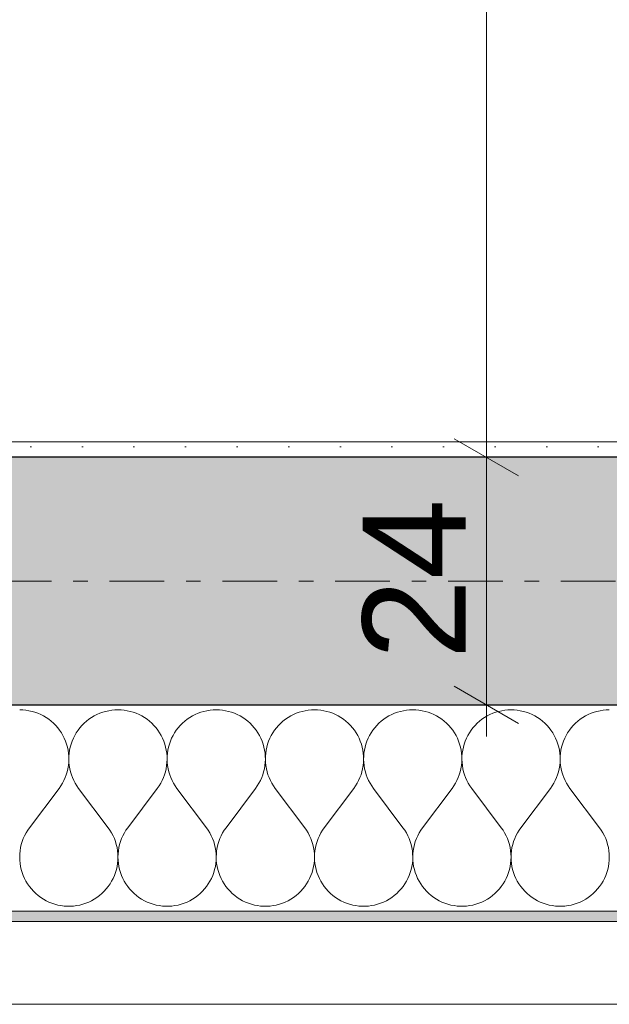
# Model space of a CAD drawing. Extents: x 100 to 2982, y 37 to 2050.
# Tile 78 of 130: x 2055 to 2112, y 566 to 662. Entities that reach past the tile are written whole.
import ezdxf
from ezdxf.xclip import XClip

# ---------------------------------------------------------------- set-up
doc = ezdxf.new("R2010")
doc.units = 0
doc.header["$MEASUREMENT"] = 0
doc.header["$XCLIPFRAME"] = 0
doc.linetypes.add('Przerywana podwójnie', pattern=[54.680554, 26.458333, -10.583333, 7.055556, -10.583333])
for name, color, linetype in [('299-A Wymiary Opisy', 7, 'Continuous'), ('410-K Osie', 7, 'Continuous'), ('420-K Ściany', 7, 'Continuous'), ('820-G Rysunki Obrazki', 7, 'Continuous'), ('Nowe_330-W Wyposażenie', 7, 'Continuous')]:
    doc.layers.add(name, color=color, linetype=linetype)
doc.styles.add('STYL_AUTOMATYCZNY_7', font='arial.ttf')
doc.linetypes.add('Fala', pattern='A,0,[1,103_K_01 RZUT PARTERU1.Shx,S=0.223986,R=0,X=0,Y=0],-28.222222,0', length=28.222222)
pattern_1 = [(0, (-18316.349, -206.5255), (0, 8.660254), [0, -5]), (0, (-18313.849, -202.195), (0, 8.660254), [0, -5])]

# ---------------------------------------------------------------- blocks, each defined once
blk = doc.blocks.new('*X8')
at = {"layer": '420-K Ściany', "color": 174, "linetype": 'Continuous', "lineweight": 5, "ltscale": 0.2}
for p, q in [((2055.381, 595.023), (2055.08, 595.033)), ((2055.681, 594.995), (2055.381, 595.023)), ((2055.978, 594.947), (2055.681, 594.995)), ((2056.272, 594.881), (2055.978, 594.947)), ((2056.561, 594.796), (2056.272, 594.881)), ((2056.844, 594.694), (2056.561, 594.796)), ((2057.12, 594.573), (2056.844, 594.694)), ((2062.839, 594.694), (2062.563, 594.573)), ((2063.122, 594.796), (2062.839, 594.694)), ((2063.411, 594.881), (2063.122, 594.796)), ((2063.705, 594.947), (2063.411, 594.881)), ((2064.003, 594.995), (2063.705, 594.947)), ((2064.302, 595.023), (2064.003, 594.995)), ((2064.604, 595.033), (2064.302, 595.023)), ((2064.905, 595.023), (2064.604, 595.033)), ((2065.204, 594.995), (2064.905, 595.023)), ((2065.502, 594.947), (2065.204, 594.995)), ((2065.796, 594.881), (2065.502, 594.947)), ((2066.085, 594.796), (2065.796, 594.881)), ((2066.368, 594.694), (2066.085, 594.796)), ((2066.644, 594.573), (2066.368, 594.694)), ((2072.363, 594.694), (2072.087, 594.573)), ((2072.646, 594.796), (2072.363, 594.694)), ((2072.935, 594.881), (2072.646, 594.796)), ((2073.229, 594.947), (2072.935, 594.881)), ((2073.526, 594.995), (2073.229, 594.947)), ((2073.826, 595.023), (2073.526, 594.995)), ((2074.127, 595.033), (2073.826, 595.023)), ((2074.428, 595.023), (2074.127, 595.033)), ((2074.728, 594.995), (2074.428, 595.023)), ((2075.026, 594.947), (2074.728, 594.995)), ((2075.32, 594.881), (2075.026, 594.947)), ((2075.609, 594.796), (2075.32, 594.881)), ((2075.892, 594.694), (2075.609, 594.796)), ((2076.168, 594.573), (2075.892, 594.694)), ((2081.887, 594.694), (2081.611, 594.573)), ((2082.17, 594.796), (2081.887, 594.694)), ((2082.459, 594.881), (2082.17, 594.796)), ((2082.753, 594.947), (2082.459, 594.881)), ((2083.05, 594.995), (2082.753, 594.947)), ((2083.35, 595.023), (2083.05, 594.995)), ((2083.651, 595.033), (2083.35, 595.023)), ((2083.952, 595.023), (2083.651, 595.033)), ((2084.252, 594.995), (2083.952, 595.023)), ((2084.55, 594.947), (2084.252, 594.995)), ((2084.843, 594.881), (2084.55, 594.947)), ((2085.132, 594.796), (2084.843, 594.881)), ((2085.416, 594.694), (2085.132, 594.796)), ((2085.692, 594.573), (2085.416, 594.694)), ((2091.41, 594.694), (2091.134, 594.573)), ((2091.694, 594.796), (2091.41, 594.694)), ((2091.983, 594.881), (2091.694, 594.796)), ((2092.277, 594.947), (2091.983, 594.881)), ((2092.574, 594.995), (2092.277, 594.947)), ((2092.874, 595.023), (2092.574, 594.995)), ((2093.175, 595.033), (2092.874, 595.023)), ((2093.476, 595.023), (2093.175, 595.033)), ((2093.776, 594.995), (2093.476, 595.023)), ((2094.073, 594.947), (2093.776, 594.995)), ((2094.367, 594.881), (2094.073, 594.947)), ((2094.656, 594.796), (2094.367, 594.881)), ((2094.939, 594.694), (2094.656, 594.796)), ((2095.216, 594.573), (2094.939, 594.694)), ((2100.934, 594.694), (2100.658, 594.573)), ((2101.217, 594.796), (2100.934, 594.694)), ((2101.507, 594.881), (2101.217, 594.796)), ((2101.8, 594.947), (2101.507, 594.881)), ((2102.098, 594.995), (2101.8, 594.947)), ((2102.398, 595.023), (2102.098, 594.995)), ((2102.699, 595.033), (2102.398, 595.023)), ((2103, 595.023), (2102.699, 595.033)), ((2103.3, 594.995), (2103, 595.023)), ((2103.597, 594.947), (2103.3, 594.995)), ((2103.891, 594.881), (2103.597, 594.947)), ((2104.18, 594.796), (2103.891, 594.881)), ((2104.463, 594.694), (2104.18, 594.796)), ((2104.739, 594.573), (2104.463, 594.694)), ((2110.458, 594.694), (2110.182, 594.573)), ((2110.741, 594.796), (2110.458, 594.694)), ((2111.03, 594.881), (2110.741, 594.796)), ((2111.324, 594.947), (2111.03, 594.881)), ((2111.622, 594.995), (2111.324, 594.947)), ((2111.922, 595.023), (2111.622, 594.995)), ((2112.223, 595.033), (2111.922, 595.023)), ((2057.388, 594.436), (2057.12, 594.573)), ((2057.647, 594.281), (2057.388, 594.436)), ((2057.895, 594.111), (2057.647, 594.281)), ((2058.133, 593.925), (2057.895, 594.111)), ((2058.357, 593.725), (2058.133, 593.925)), ((2061.551, 593.925), (2061.326, 593.725)), ((2061.788, 594.111), (2061.551, 593.925)), ((2062.036, 594.281), (2061.788, 594.111)), ((2062.295, 594.436), (2062.036, 594.281)), ((2062.563, 594.573), (2062.295, 594.436)), ((2066.912, 594.436), (2066.644, 594.573)), ((2067.171, 594.281), (2066.912, 594.436)), ((2067.419, 594.111), (2067.171, 594.281)), ((2067.656, 593.925), (2067.419, 594.111)), ((2067.881, 593.725), (2067.656, 593.925)), ((2071.075, 593.925), (2070.85, 593.725)), ((2071.312, 594.111), (2071.075, 593.925)), ((2071.56, 594.281), (2071.312, 594.111)), ((2071.819, 594.436), (2071.56, 594.281)), ((2072.087, 594.573), (2071.819, 594.436)), ((2076.436, 594.436), (2076.168, 594.573)), ((2076.695, 594.281), (2076.436, 594.436)), ((2076.943, 594.111), (2076.695, 594.281)), ((2077.18, 593.925), (2076.943, 594.111)), ((2077.405, 593.725), (2077.18, 593.925)), ((2080.598, 593.925), (2080.373, 593.725)), ((2080.835, 594.111), (2080.598, 593.925)), ((2081.084, 594.281), (2080.835, 594.111)), ((2081.343, 594.436), (2081.084, 594.281)), ((2081.611, 594.573), (2081.343, 594.436)), ((2085.96, 594.436), (2085.692, 594.573)), ((2086.218, 594.281), (2085.96, 594.436)), ((2086.467, 594.111), (2086.218, 594.281)), ((2086.704, 593.925), (2086.467, 594.111)), ((2086.929, 593.725), (2086.704, 593.925)), ((2090.122, 593.925), (2089.897, 593.725)), ((2090.359, 594.111), (2090.122, 593.925)), ((2090.608, 594.281), (2090.359, 594.111)), ((2090.866, 594.436), (2090.608, 594.281)), ((2091.134, 594.573), (2090.866, 594.436)), ((2095.483, 594.436), (2095.216, 594.573)), ((2095.742, 594.281), (2095.483, 594.436)), ((2095.991, 594.111), (2095.742, 594.281)), ((2096.228, 593.925), (2095.991, 594.111)), ((2096.453, 593.725), (2096.228, 593.925)), ((2099.646, 593.925), (2099.421, 593.725)), ((2099.883, 594.111), (2099.646, 593.925)), ((2100.132, 594.281), (2099.883, 594.111)), ((2100.39, 594.436), (2100.132, 594.281)), ((2100.658, 594.573), (2100.39, 594.436)), ((2105.007, 594.436), (2104.739, 594.573)), ((2105.266, 594.281), (2105.007, 594.436)), ((2105.514, 594.111), (2105.266, 594.281)), ((2105.752, 593.925), (2105.514, 594.111)), ((2105.977, 593.725), (2105.752, 593.925)), ((2109.17, 593.925), (2108.945, 593.725)), ((2109.407, 594.111), (2109.17, 593.925)), ((2109.655, 594.281), (2109.407, 594.111)), ((2109.914, 594.436), (2109.655, 594.281)), ((2110.182, 594.573), (2109.914, 594.436)), ((2058.569, 593.511), (2058.357, 593.725)), ((2058.767, 593.284), (2058.569, 593.511)), ((2058.95, 593.045), (2058.767, 593.284)), ((2059.118, 592.794), (2058.95, 593.045)), ((2059.269, 592.534), (2059.118, 592.794)), ((2060.565, 592.794), (2060.414, 592.534)), ((2060.733, 593.045), (2060.565, 592.794)), ((2060.916, 593.284), (2060.733, 593.045)), ((2061.114, 593.511), (2060.916, 593.284)), ((2061.326, 593.725), (2061.114, 593.511)), ((2068.093, 593.511), (2067.881, 593.725)), ((2068.291, 593.284), (2068.093, 593.511)), ((2068.474, 593.045), (2068.291, 593.284)), ((2068.642, 592.794), (2068.474, 593.045)), ((2068.793, 592.534), (2068.642, 592.794)), ((2070.089, 592.794), (2069.938, 592.534)), ((2070.257, 593.045), (2070.089, 592.794)), ((2070.44, 593.284), (2070.257, 593.045)), ((2070.638, 593.511), (2070.44, 593.284)), ((2070.85, 593.725), (2070.638, 593.511)), ((2077.617, 593.511), (2077.405, 593.725)), ((2077.815, 593.284), (2077.617, 593.511)), ((2077.998, 593.045), (2077.815, 593.284)), ((2078.166, 592.794), (2077.998, 593.045)), ((2078.317, 592.534), (2078.166, 592.794)), ((2079.613, 592.794), (2079.461, 592.534)), ((2079.781, 593.045), (2079.613, 592.794)), ((2079.964, 593.284), (2079.781, 593.045)), ((2080.162, 593.511), (2079.964, 593.284)), ((2080.373, 593.725), (2080.162, 593.511)), ((2087.141, 593.511), (2086.929, 593.725)), ((2087.339, 593.284), (2087.141, 593.511)), ((2087.522, 593.045), (2087.339, 593.284)), ((2087.689, 592.794), (2087.522, 593.045)), ((2087.841, 592.534), (2087.689, 592.794)), ((2089.137, 592.794), (2088.985, 592.534)), ((2089.304, 593.045), (2089.137, 592.794)), ((2089.487, 593.284), (2089.304, 593.045)), ((2089.685, 593.511), (2089.487, 593.284)), ((2089.897, 593.725), (2089.685, 593.511)), ((2096.665, 593.511), (2096.453, 593.725)), ((2096.862, 593.284), (2096.665, 593.511)), ((2097.046, 593.045), (2096.862, 593.284)), ((2097.213, 592.794), (2097.046, 593.045)), ((2097.365, 592.534), (2097.213, 592.794)), ((2098.661, 592.794), (2098.509, 592.534)), ((2098.828, 593.045), (2098.661, 592.794)), ((2099.011, 593.284), (2098.828, 593.045)), ((2099.209, 593.511), (2099.011, 593.284)), ((2099.421, 593.725), (2099.209, 593.511)), ((2106.188, 593.511), (2105.977, 593.725)), ((2106.386, 593.284), (2106.188, 593.511)), ((2106.569, 593.045), (2106.386, 593.284)), ((2106.737, 592.794), (2106.569, 593.045)), ((2106.888, 592.534), (2106.737, 592.794)), ((2108.184, 592.794), (2108.033, 592.534)), ((2108.352, 593.045), (2108.184, 592.794)), ((2108.535, 593.284), (2108.352, 593.045)), ((2108.733, 593.511), (2108.535, 593.284)), ((2108.945, 593.725), (2108.733, 593.511)), ((2059.404, 592.265), (2059.269, 592.534)), ((2059.522, 591.987), (2059.404, 592.265)), ((2059.621, 591.703), (2059.522, 591.987)), ((2060.162, 591.987), (2060.062, 591.703)), ((2060.279, 592.265), (2060.162, 591.987)), ((2060.414, 592.534), (2060.279, 592.265)), ((2068.928, 592.265), (2068.793, 592.534)), ((2069.045, 591.987), (2068.928, 592.265)), ((2069.145, 591.703), (2069.045, 591.987)), ((2069.686, 591.987), (2069.586, 591.703)), ((2069.803, 592.265), (2069.686, 591.987)), ((2069.938, 592.534), (2069.803, 592.265)), ((2078.452, 592.265), (2078.317, 592.534)), ((2078.569, 591.987), (2078.452, 592.265)), ((2078.669, 591.703), (2078.569, 591.987)), ((2079.209, 591.987), (2079.11, 591.703)), ((2079.327, 592.265), (2079.209, 591.987)), ((2079.461, 592.534), (2079.327, 592.265)), ((2087.976, 592.265), (2087.841, 592.534)), ((2088.093, 591.987), (2087.976, 592.265)), ((2088.193, 591.703), (2088.093, 591.987)), ((2088.733, 591.987), (2088.634, 591.703)), ((2088.851, 592.265), (2088.733, 591.987)), ((2088.985, 592.534), (2088.851, 592.265)), ((2097.499, 592.265), (2097.365, 592.534)), ((2097.617, 591.987), (2097.499, 592.265)), ((2097.716, 591.703), (2097.617, 591.987)), ((2098.257, 591.987), (2098.157, 591.703)), ((2098.374, 592.265), (2098.257, 591.987)), ((2098.509, 592.534), (2098.374, 592.265)), ((2107.023, 592.265), (2106.888, 592.534)), ((2107.141, 591.987), (2107.023, 592.265)), ((2107.24, 591.703), (2107.141, 591.987)), ((2107.781, 591.987), (2107.681, 591.703)), ((2107.898, 592.265), (2107.781, 591.987)), ((2108.033, 592.534), (2107.898, 592.265)), ((2059.703, 591.413), (2059.621, 591.703)), ((2059.766, 591.118), (2059.703, 591.413)), ((2059.81, 590.82), (2059.766, 591.118)), ((2059.918, 591.118), (2059.873, 590.82)), ((2059.981, 591.413), (2059.918, 591.118)), ((2060.062, 591.703), (2059.981, 591.413)), ((2069.226, 591.413), (2069.145, 591.703)), ((2069.289, 591.118), (2069.226, 591.413)), ((2069.334, 590.82), (2069.289, 591.118)), ((2069.441, 591.118), (2069.397, 590.82)), ((2069.504, 591.413), (2069.441, 591.118)), ((2069.586, 591.703), (2069.504, 591.413)), ((2078.75, 591.413), (2078.669, 591.703)), ((2078.813, 591.118), (2078.75, 591.413)), ((2078.857, 590.82), (2078.813, 591.118)), ((2078.965, 591.118), (2078.921, 590.82)), ((2079.028, 591.413), (2078.965, 591.118)), ((2079.11, 591.703), (2079.028, 591.413)), ((2088.274, 591.413), (2088.193, 591.703)), ((2088.337, 591.118), (2088.274, 591.413)), ((2088.381, 590.82), (2088.337, 591.118)), ((2088.489, 591.118), (2088.445, 590.82)), ((2088.552, 591.413), (2088.489, 591.118)), ((2088.634, 591.703), (2088.552, 591.413)), ((2097.798, 591.413), (2097.716, 591.703)), ((2097.861, 591.118), (2097.798, 591.413)), ((2097.905, 590.82), (2097.861, 591.118)), ((2098.013, 591.118), (2097.969, 590.82)), ((2098.076, 591.413), (2098.013, 591.118)), ((2098.157, 591.703), (2098.076, 591.413)), ((2107.322, 591.413), (2107.24, 591.703)), ((2107.385, 591.118), (2107.322, 591.413)), ((2107.429, 590.82), (2107.385, 591.118)), ((2107.537, 591.118), (2107.492, 590.82)), ((2107.6, 591.413), (2107.537, 591.118)), ((2107.681, 591.703), (2107.6, 591.413)), ((2059.797, 589.619), (2059.829, 589.918)), ((2059.835, 590.52), (2059.81, 590.82)), ((2059.829, 589.918), (2059.841, 590.219)), ((2059.841, 590.219), (2059.835, 590.52)), ((2059.848, 590.52), (2059.842, 590.219)), ((2059.842, 590.219), (2059.855, 589.918)), ((2059.873, 590.82), (2059.848, 590.52)), ((2059.855, 589.918), (2059.886, 589.619)), ((2069.321, 589.619), (2069.352, 589.918)), ((2069.359, 590.52), (2069.334, 590.82)), ((2069.352, 589.918), (2069.365, 590.219)), ((2069.365, 590.219), (2069.359, 590.52)), ((2069.372, 590.52), (2069.366, 590.219)), ((2069.366, 590.219), (2069.378, 589.918)), ((2069.397, 590.82), (2069.372, 590.52)), ((2069.378, 589.918), (2069.41, 589.619)), ((2078.844, 589.619), (2078.876, 589.918)), ((2078.883, 590.52), (2078.857, 590.82)), ((2078.876, 589.918), (2078.889, 590.219)), ((2078.889, 590.219), (2078.883, 590.52)), ((2078.896, 590.52), (2078.89, 590.219)), ((2078.89, 590.219), (2078.902, 589.918)), ((2078.921, 590.82), (2078.896, 590.52)), ((2078.902, 589.918), (2078.934, 589.619)), ((2088.368, 589.619), (2088.4, 589.918)), ((2088.407, 590.52), (2088.381, 590.82)), ((2088.4, 589.918), (2088.413, 590.219)), ((2088.413, 590.219), (2088.407, 590.52)), ((2088.42, 590.52), (2088.413, 590.219)), ((2088.413, 590.219), (2088.426, 589.918)), ((2088.445, 590.82), (2088.42, 590.52)), ((2088.426, 589.918), (2088.458, 589.619)), ((2097.892, 589.619), (2097.924, 589.918)), ((2097.93, 590.52), (2097.905, 590.82)), ((2097.924, 589.918), (2097.937, 590.219)), ((2097.937, 590.219), (2097.93, 590.52)), ((2097.943, 590.52), (2097.937, 590.219)), ((2097.937, 590.219), (2097.95, 589.918)), ((2097.969, 590.82), (2097.943, 590.52)), ((2097.95, 589.918), (2097.982, 589.619)), ((2107.416, 589.619), (2107.448, 589.918)), ((2107.454, 590.52), (2107.429, 590.82)), ((2107.448, 589.918), (2107.46, 590.219)), ((2107.46, 590.219), (2107.454, 590.52)), ((2107.467, 590.52), (2107.461, 590.219)), ((2107.461, 590.219), (2107.474, 589.918)), ((2107.492, 590.82), (2107.467, 590.52)), ((2107.474, 589.918), (2107.506, 589.619)), ((2059.589, 588.74), (2059.677, 589.029)), ((2059.677, 589.029), (2059.746, 589.322)), ((2059.746, 589.322), (2059.797, 589.619)), ((2059.886, 589.619), (2059.937, 589.322)), ((2059.937, 589.322), (2060.006, 589.029)), ((2060.006, 589.029), (2060.094, 588.74)), ((2069.113, 588.74), (2069.201, 589.029)), ((2069.201, 589.029), (2069.27, 589.322)), ((2069.27, 589.322), (2069.321, 589.619)), ((2069.41, 589.619), (2069.461, 589.322)), ((2069.461, 589.322), (2069.53, 589.029)), ((2069.53, 589.029), (2069.618, 588.74)), ((2078.637, 588.74), (2078.724, 589.029)), ((2078.724, 589.029), (2078.794, 589.322)), ((2078.794, 589.322), (2078.844, 589.619)), ((2078.934, 589.619), (2078.985, 589.322)), ((2078.985, 589.322), (2079.054, 589.029)), ((2079.054, 589.029), (2079.142, 588.74)), ((2088.16, 588.74), (2088.248, 589.029)), ((2088.248, 589.029), (2088.318, 589.322)), ((2088.318, 589.322), (2088.368, 589.619)), ((2088.458, 589.619), (2088.509, 589.322)), ((2088.509, 589.322), (2088.578, 589.029)), ((2088.578, 589.029), (2088.666, 588.74)), ((2097.684, 588.74), (2097.772, 589.029)), ((2097.772, 589.029), (2097.841, 589.322)), ((2097.841, 589.322), (2097.892, 589.619)), ((2097.982, 589.619), (2098.032, 589.322)), ((2098.032, 589.322), (2098.102, 589.029)), ((2098.102, 589.029), (2098.189, 588.74)), ((2107.208, 588.74), (2107.296, 589.029)), ((2107.296, 589.029), (2107.365, 589.322)), ((2107.365, 589.322), (2107.416, 589.619)), ((2107.506, 589.619), (2107.556, 589.322)), ((2107.556, 589.322), (2107.626, 589.029)), ((2107.626, 589.029), (2107.713, 588.74)), ((2059.219, 587.917), (2059.36, 588.184)), ((2059.36, 588.184), (2059.483, 588.458)), ((2059.483, 588.458), (2059.589, 588.74)), ((2060.094, 588.74), (2060.2, 588.458)), ((2060.2, 588.458), (2060.323, 588.184)), ((2060.323, 588.184), (2060.464, 587.917)), ((2068.743, 587.917), (2068.884, 588.184)), ((2068.884, 588.184), (2069.007, 588.458)), ((2069.007, 588.458), (2069.113, 588.74)), ((2069.618, 588.74), (2069.724, 588.458)), ((2069.724, 588.458), (2069.847, 588.184)), ((2069.847, 588.184), (2069.988, 587.917)), ((2078.267, 587.917), (2078.407, 588.184)), ((2078.407, 588.184), (2078.531, 588.458)), ((2078.531, 588.458), (2078.637, 588.74)), ((2079.142, 588.74), (2079.248, 588.458)), ((2079.248, 588.458), (2079.371, 588.184)), ((2079.371, 588.184), (2079.512, 587.917)), ((2087.791, 587.917), (2087.931, 588.184)), ((2087.931, 588.184), (2088.055, 588.458)), ((2088.055, 588.458), (2088.16, 588.74)), ((2088.666, 588.74), (2088.771, 588.458)), ((2088.771, 588.458), (2088.895, 588.184)), ((2088.895, 588.184), (2089.035, 587.917)), ((2097.315, 587.917), (2097.455, 588.184)), ((2097.455, 588.184), (2097.578, 588.458)), ((2097.578, 588.458), (2097.684, 588.74)), ((2098.189, 588.74), (2098.295, 588.458)), ((2098.295, 588.458), (2098.419, 588.184)), ((2098.419, 588.184), (2098.559, 587.917)), ((2106.838, 587.917), (2106.979, 588.184)), ((2106.979, 588.184), (2107.102, 588.458)), ((2107.102, 588.458), (2107.208, 588.74)), ((2107.713, 588.74), (2107.819, 588.458)), ((2107.819, 588.458), (2107.942, 588.184)), ((2107.942, 588.184), (2108.083, 587.917)), ((2056.032, 583.604), (2058.889, 587.414)), ((2058.889, 587.414), (2059.062, 587.66)), ((2059.062, 587.66), (2059.219, 587.917)), ((2060.464, 587.917), (2060.621, 587.66)), ((2060.621, 587.66), (2060.794, 587.414)), ((2063.651, 583.604), (2060.794, 587.414)), ((2065.556, 583.604), (2068.413, 587.414)), ((2068.413, 587.414), (2068.586, 587.66)), ((2068.586, 587.66), (2068.743, 587.917)), ((2069.988, 587.917), (2070.145, 587.66)), ((2070.145, 587.66), (2070.318, 587.414)), ((2073.175, 583.604), (2070.318, 587.414)), ((2075.08, 583.604), (2077.937, 587.414)), ((2077.937, 587.414), (2078.11, 587.66)), ((2078.11, 587.66), (2078.267, 587.917)), ((2079.512, 587.917), (2079.669, 587.66)), ((2079.669, 587.66), (2079.842, 587.414)), ((2082.699, 583.604), (2079.842, 587.414)), ((2084.604, 583.604), (2087.461, 587.414)), ((2087.461, 587.414), (2087.634, 587.66)), ((2087.634, 587.66), (2087.791, 587.917)), ((2089.035, 587.917), (2089.192, 587.66)), ((2089.192, 587.66), (2089.365, 587.414)), ((2092.223, 583.604), (2089.365, 587.414)), ((2094.127, 583.604), (2096.984, 587.414)), ((2096.984, 587.414), (2097.157, 587.66)), ((2097.157, 587.66), (2097.315, 587.917)), ((2098.559, 587.917), (2098.716, 587.66)), ((2098.716, 587.66), (2098.889, 587.414)), ((2101.746, 583.604), (2098.889, 587.414)), ((2103.651, 583.604), (2106.508, 587.414)), ((2106.508, 587.414), (2106.681, 587.66)), ((2106.681, 587.66), (2106.838, 587.917)), ((2108.083, 587.917), (2108.24, 587.66)), ((2108.24, 587.66), (2108.413, 587.414)), ((2111.27, 583.604), (2108.413, 587.414)), ((2055.857, 583.354), (2055.698, 583.093)), ((2056.032, 583.604), (2055.857, 583.354)), ((2063.827, 583.354), (2063.651, 583.604)), ((2063.986, 583.093), (2063.827, 583.354)), ((2065.38, 583.354), (2065.221, 583.093)), ((2065.556, 583.604), (2065.38, 583.354)), ((2073.35, 583.354), (2073.175, 583.604)), ((2073.509, 583.093), (2073.35, 583.354)), ((2074.904, 583.354), (2074.745, 583.093)), ((2075.08, 583.604), (2074.904, 583.354)), ((2082.874, 583.354), (2082.699, 583.604)), ((2083.033, 583.093), (2082.874, 583.354)), ((2084.428, 583.354), (2084.269, 583.093)), ((2084.604, 583.604), (2084.428, 583.354)), ((2092.398, 583.354), (2092.223, 583.604)), ((2092.557, 583.093), (2092.398, 583.354)), ((2093.952, 583.354), (2093.793, 583.093)), ((2094.127, 583.604), (2093.952, 583.354)), ((2101.922, 583.354), (2101.746, 583.604)), ((2102.081, 583.093), (2101.922, 583.354)), ((2103.476, 583.354), (2103.317, 583.093)), ((2103.651, 583.604), (2103.476, 583.354)), ((2111.446, 583.354), (2111.27, 583.604)), ((2111.605, 583.093), (2111.446, 583.354)), ((2055.431, 582.543), (2055.325, 582.257)), ((2055.556, 582.822), (2055.431, 582.543)), ((2055.698, 583.093), (2055.556, 582.822)), ((2064.127, 582.822), (2063.986, 583.093)), ((2064.252, 582.543), (2064.127, 582.822)), ((2064.358, 582.257), (2064.252, 582.543)), ((2064.955, 582.543), (2064.849, 582.257)), ((2065.08, 582.822), (2064.955, 582.543)), ((2065.221, 583.093), (2065.08, 582.822)), ((2073.651, 582.822), (2073.509, 583.093)), ((2073.776, 582.543), (2073.651, 582.822)), ((2073.882, 582.257), (2073.776, 582.543)), ((2074.479, 582.543), (2074.373, 582.257)), ((2074.603, 582.822), (2074.479, 582.543)), ((2074.745, 583.093), (2074.603, 582.822)), ((2083.175, 582.822), (2083.033, 583.093)), ((2083.299, 582.543), (2083.175, 582.822)), ((2083.406, 582.257), (2083.299, 582.543)), ((2084.003, 582.543), (2083.897, 582.257)), ((2084.127, 582.822), (2084.003, 582.543)), ((2084.269, 583.093), (2084.127, 582.822)), ((2092.699, 582.822), (2092.557, 583.093)), ((2092.823, 582.543), (2092.699, 582.822)), ((2092.929, 582.257), (2092.823, 582.543)), ((2093.527, 582.543), (2093.421, 582.257)), ((2093.651, 582.822), (2093.527, 582.543)), ((2093.793, 583.093), (2093.651, 582.822)), ((2102.223, 582.822), (2102.081, 583.093)), ((2102.347, 582.543), (2102.223, 582.822)), ((2102.453, 582.257), (2102.347, 582.543)), ((2103.051, 582.543), (2102.944, 582.257)), ((2103.175, 582.822), (2103.051, 582.543)), ((2103.317, 583.093), (2103.175, 582.822)), ((2111.747, 582.822), (2111.605, 583.093)), ((2111.871, 582.543), (2111.747, 582.822)), ((2111.977, 582.257), (2111.871, 582.543)), ((2055.12, 581.364), (2055.09, 581.06)), ((2055.169, 581.666), (2055.12, 581.364)), ((2055.238, 581.964), (2055.169, 581.666)), ((2055.325, 582.257), (2055.238, 581.964)), ((2064.445, 581.964), (2064.358, 582.257)), ((2064.514, 581.666), (2064.445, 581.964)), ((2064.563, 581.364), (2064.514, 581.666)), ((2064.593, 581.06), (2064.563, 581.364)), ((2064.644, 581.364), (2064.614, 581.06)), ((2064.693, 581.666), (2064.644, 581.364)), ((2064.762, 581.964), (2064.693, 581.666)), ((2064.849, 582.257), (2064.762, 581.964)), ((2073.969, 581.964), (2073.882, 582.257)), ((2074.038, 581.666), (2073.969, 581.964)), ((2074.087, 581.364), (2074.038, 581.666)), ((2074.117, 581.06), (2074.087, 581.364)), ((2074.168, 581.364), (2074.138, 581.06)), ((2074.217, 581.666), (2074.168, 581.364)), ((2074.285, 581.964), (2074.217, 581.666)), ((2074.373, 582.257), (2074.285, 581.964)), ((2083.493, 581.964), (2083.406, 582.257)), ((2083.562, 581.666), (2083.493, 581.964)), ((2083.611, 581.364), (2083.562, 581.666)), ((2083.641, 581.06), (2083.611, 581.364)), ((2083.691, 581.364), (2083.661, 581.06)), ((2083.741, 581.666), (2083.691, 581.364)), ((2083.809, 581.964), (2083.741, 581.666)), ((2083.897, 582.257), (2083.809, 581.964)), ((2093.017, 581.964), (2092.929, 582.257)), ((2093.085, 581.666), (2093.017, 581.964)), ((2093.135, 581.364), (2093.085, 581.666)), ((2093.165, 581.06), (2093.135, 581.364)), ((2093.215, 581.364), (2093.185, 581.06)), ((2093.264, 581.666), (2093.215, 581.364)), ((2093.333, 581.964), (2093.264, 581.666)), ((2093.421, 582.257), (2093.333, 581.964)), ((2102.541, 581.964), (2102.453, 582.257)), ((2102.609, 581.666), (2102.541, 581.964)), ((2102.659, 581.364), (2102.609, 581.666)), ((2102.688, 581.06), (2102.659, 581.364)), ((2102.739, 581.364), (2102.709, 581.06)), ((2102.788, 581.666), (2102.739, 581.364)), ((2102.857, 581.964), (2102.788, 581.666)), ((2102.944, 582.257), (2102.857, 581.964)), ((2112.064, 581.964), (2111.977, 582.257)), ((2112.133, 581.666), (2112.064, 581.964)), ((2112.182, 581.364), (2112.133, 581.666)), ((2112.212, 581.06), (2112.182, 581.364)), ((2055.09, 581.06), (2055.08, 580.755)), ((2055.08, 580.755), (2055.089, 580.449)), ((2055.089, 580.449), (2055.118, 580.145)), ((2064.565, 580.145), (2064.594, 580.449)), ((2064.604, 580.755), (2064.593, 581.06)), ((2064.594, 580.449), (2064.604, 580.755)), ((2064.614, 581.06), (2064.604, 580.755)), ((2064.604, 580.755), (2064.613, 580.449)), ((2064.613, 580.449), (2064.642, 580.145)), ((2074.089, 580.145), (2074.118, 580.449)), ((2074.127, 580.755), (2074.117, 581.06)), ((2074.118, 580.449), (2074.127, 580.755)), ((2074.138, 581.06), (2074.127, 580.755)), ((2074.127, 580.755), (2074.137, 580.449)), ((2074.137, 580.449), (2074.165, 580.145)), ((2083.613, 580.145), (2083.642, 580.449)), ((2083.651, 580.755), (2083.641, 581.06)), ((2083.642, 580.449), (2083.651, 580.755)), ((2083.661, 581.06), (2083.651, 580.755)), ((2083.651, 580.755), (2083.66, 580.449)), ((2083.66, 580.449), (2083.689, 580.145)), ((2093.137, 580.145), (2093.166, 580.449)), ((2093.175, 580.755), (2093.165, 581.06)), ((2093.166, 580.449), (2093.175, 580.755)), ((2093.185, 581.06), (2093.175, 580.755)), ((2093.175, 580.755), (2093.184, 580.449)), ((2093.184, 580.449), (2093.213, 580.145)), ((2102.661, 580.145), (2102.689, 580.449)), ((2102.699, 580.755), (2102.688, 581.06)), ((2102.689, 580.449), (2102.699, 580.755)), ((2102.709, 581.06), (2102.699, 580.755)), ((2102.699, 580.755), (2102.708, 580.449)), ((2102.708, 580.449), (2102.737, 580.145)), ((2112.184, 580.145), (2112.213, 580.449)), ((2112.223, 580.755), (2112.212, 581.06)), ((2112.213, 580.449), (2112.223, 580.755)), ((2055.118, 580.145), (2055.166, 579.844)), ((2055.166, 579.844), (2055.234, 579.546)), ((2055.234, 579.546), (2055.32, 579.252)), ((2064.363, 579.252), (2064.449, 579.546)), ((2064.449, 579.546), (2064.517, 579.844)), ((2064.517, 579.844), (2064.565, 580.145)), ((2064.642, 580.145), (2064.69, 579.844)), ((2064.69, 579.844), (2064.758, 579.546)), ((2064.758, 579.546), (2064.844, 579.252)), ((2073.887, 579.252), (2073.973, 579.546)), ((2073.973, 579.546), (2074.041, 579.844)), ((2074.041, 579.844), (2074.089, 580.145)), ((2074.165, 580.145), (2074.214, 579.844)), ((2074.214, 579.844), (2074.281, 579.546)), ((2074.281, 579.546), (2074.368, 579.252)), ((2083.411, 579.252), (2083.497, 579.546)), ((2083.497, 579.546), (2083.565, 579.844)), ((2083.565, 579.844), (2083.613, 580.145)), ((2083.689, 580.145), (2083.738, 579.844)), ((2083.738, 579.844), (2083.805, 579.546)), ((2083.805, 579.546), (2083.892, 579.252)), ((2092.934, 579.252), (2093.021, 579.546)), ((2093.021, 579.546), (2093.088, 579.844)), ((2093.088, 579.844), (2093.137, 580.145)), ((2093.213, 580.145), (2093.261, 579.844)), ((2093.261, 579.844), (2093.329, 579.546)), ((2093.329, 579.546), (2093.416, 579.252)), ((2102.458, 579.252), (2102.545, 579.546)), ((2102.545, 579.546), (2102.612, 579.844)), ((2102.612, 579.844), (2102.661, 580.145)), ((2102.737, 580.145), (2102.785, 579.844)), ((2102.785, 579.844), (2102.853, 579.546)), ((2102.853, 579.546), (2102.939, 579.252)), ((2111.982, 579.252), (2112.069, 579.546)), ((2112.069, 579.546), (2112.136, 579.844)), ((2112.136, 579.844), (2112.184, 580.145)), ((2055.32, 579.252), (2055.425, 578.966)), ((2055.425, 578.966), (2055.549, 578.686)), ((2055.549, 578.686), (2055.69, 578.415)), ((2063.993, 578.415), (2064.134, 578.686)), ((2064.134, 578.686), (2064.258, 578.966)), ((2064.258, 578.966), (2064.363, 579.252)), ((2064.844, 579.252), (2064.949, 578.966)), ((2064.949, 578.966), (2065.073, 578.686)), ((2065.073, 578.686), (2065.214, 578.415)), ((2073.517, 578.415), (2073.658, 578.686)), ((2073.658, 578.686), (2073.782, 578.966)), ((2073.782, 578.966), (2073.887, 579.252)), ((2074.368, 579.252), (2074.473, 578.966)), ((2074.473, 578.966), (2074.596, 578.686)), ((2074.596, 578.686), (2074.737, 578.415)), ((2083.041, 578.415), (2083.182, 578.686)), ((2083.182, 578.686), (2083.305, 578.966)), ((2083.305, 578.966), (2083.411, 579.252)), ((2083.892, 579.252), (2083.997, 578.966)), ((2083.997, 578.966), (2084.12, 578.686)), ((2084.12, 578.686), (2084.261, 578.415)), ((2092.565, 578.415), (2092.706, 578.686)), ((2092.706, 578.686), (2092.829, 578.966)), ((2092.829, 578.966), (2092.934, 579.252)), ((2093.416, 579.252), (2093.521, 578.966)), ((2093.521, 578.966), (2093.644, 578.686)), ((2093.644, 578.686), (2093.785, 578.415)), ((2102.089, 578.415), (2102.23, 578.686)), ((2102.23, 578.686), (2102.353, 578.966)), ((2102.353, 578.966), (2102.458, 579.252)), ((2102.939, 579.252), (2103.045, 578.966)), ((2103.045, 578.966), (2103.168, 578.686)), ((2103.168, 578.686), (2103.309, 578.415)), ((2111.612, 578.415), (2111.753, 578.686)), ((2111.753, 578.686), (2111.877, 578.966)), ((2111.877, 578.966), (2111.982, 579.252)), ((2055.69, 578.415), (2055.848, 578.153)), ((2055.848, 578.153), (2056.023, 577.903)), ((2056.023, 577.903), (2056.213, 577.664)), ((2056.213, 577.664), (2056.418, 577.437)), ((2063.265, 577.437), (2063.47, 577.664)), ((2063.47, 577.664), (2063.661, 577.903)), ((2063.661, 577.903), (2063.835, 578.153)), ((2063.835, 578.153), (2063.993, 578.415)), ((2065.214, 578.415), (2065.372, 578.153)), ((2065.372, 578.153), (2065.546, 577.903)), ((2065.546, 577.903), (2065.737, 577.664)), ((2065.737, 577.664), (2065.942, 577.437)), ((2072.789, 577.437), (2072.994, 577.664)), ((2072.994, 577.664), (2073.185, 577.903)), ((2073.185, 577.903), (2073.359, 578.153)), ((2073.359, 578.153), (2073.517, 578.415)), ((2074.737, 578.415), (2074.896, 578.153)), ((2074.896, 578.153), (2075.07, 577.903)), ((2075.07, 577.903), (2075.26, 577.664)), ((2075.26, 577.664), (2075.466, 577.437)), ((2082.313, 577.437), (2082.518, 577.664)), ((2082.518, 577.664), (2082.708, 577.903)), ((2082.708, 577.903), (2082.883, 578.153)), ((2082.883, 578.153), (2083.041, 578.415)), ((2084.261, 578.415), (2084.419, 578.153)), ((2084.419, 578.153), (2084.594, 577.903)), ((2084.594, 577.903), (2084.784, 577.664)), ((2084.784, 577.664), (2084.99, 577.437)), ((2091.837, 577.437), (2092.042, 577.664)), ((2092.042, 577.664), (2092.232, 577.903)), ((2092.232, 577.903), (2092.407, 578.153)), ((2092.407, 578.153), (2092.565, 578.415)), ((2093.785, 578.415), (2093.943, 578.153)), ((2093.943, 578.153), (2094.118, 577.903)), ((2094.118, 577.903), (2094.308, 577.664)), ((2094.308, 577.664), (2094.513, 577.437)), ((2101.36, 577.437), (2101.566, 577.664)), ((2101.566, 577.664), (2101.756, 577.903)), ((2101.756, 577.903), (2101.931, 578.153)), ((2101.931, 578.153), (2102.089, 578.415)), ((2103.309, 578.415), (2103.467, 578.153)), ((2103.467, 578.153), (2103.642, 577.903)), ((2103.642, 577.903), (2103.832, 577.664)), ((2103.832, 577.664), (2104.037, 577.437)), ((2110.884, 577.437), (2111.089, 577.664)), ((2111.089, 577.664), (2111.28, 577.903)), ((2111.28, 577.903), (2111.454, 578.153)), ((2111.454, 578.153), (2111.612, 578.415)), ((2056.418, 577.437), (2056.637, 577.224)), ((2056.637, 577.224), (2056.87, 577.026)), ((2056.87, 577.026), (2057.115, 576.843)), ((2057.115, 576.843), (2057.371, 576.676)), ((2057.371, 576.676), (2057.637, 576.526)), ((2062.046, 576.526), (2062.313, 576.676)), ((2062.313, 576.676), (2062.569, 576.843)), ((2062.569, 576.843), (2062.813, 577.026)), ((2062.813, 577.026), (2063.046, 577.224)), ((2063.046, 577.224), (2063.265, 577.437)), ((2065.942, 577.437), (2066.161, 577.224)), ((2066.161, 577.224), (2066.394, 577.026)), ((2066.394, 577.026), (2066.639, 576.843)), ((2066.639, 576.843), (2066.895, 576.676)), ((2066.895, 576.676), (2067.161, 576.526)), ((2071.57, 576.526), (2071.836, 576.676)), ((2071.836, 576.676), (2072.092, 576.843)), ((2072.092, 576.843), (2072.337, 577.026)), ((2072.337, 577.026), (2072.57, 577.224)), ((2072.57, 577.224), (2072.789, 577.437)), ((2075.466, 577.437), (2075.685, 577.224)), ((2075.685, 577.224), (2075.918, 577.026)), ((2075.918, 577.026), (2076.162, 576.843)), ((2076.162, 576.843), (2076.418, 576.676)), ((2076.418, 576.676), (2076.685, 576.526)), ((2081.094, 576.526), (2081.36, 576.676)), ((2081.36, 576.676), (2081.616, 576.843)), ((2081.616, 576.843), (2081.861, 577.026)), ((2081.861, 577.026), (2082.093, 577.224)), ((2082.093, 577.224), (2082.313, 577.437)), ((2084.99, 577.437), (2085.209, 577.224)), ((2085.209, 577.224), (2085.441, 577.026)), ((2085.441, 577.026), (2085.686, 576.843)), ((2085.686, 576.843), (2085.942, 576.676)), ((2085.942, 576.676), (2086.208, 576.526)), ((2090.618, 576.526), (2090.884, 576.676)), ((2090.884, 576.676), (2091.14, 576.843)), ((2091.14, 576.843), (2091.385, 577.026)), ((2091.385, 577.026), (2091.617, 577.224)), ((2091.617, 577.224), (2091.837, 577.437)), ((2094.513, 577.437), (2094.733, 577.224)), ((2094.733, 577.224), (2094.965, 577.026)), ((2094.965, 577.026), (2095.21, 576.843)), ((2095.21, 576.843), (2095.466, 576.676)), ((2095.466, 576.676), (2095.732, 576.526)), ((2100.142, 576.526), (2100.408, 576.676)), ((2100.408, 576.676), (2100.664, 576.843)), ((2100.664, 576.843), (2100.909, 577.026)), ((2100.909, 577.026), (2101.141, 577.224)), ((2101.141, 577.224), (2101.36, 577.437)), ((2104.037, 577.437), (2104.256, 577.224)), ((2104.256, 577.224), (2104.489, 577.026)), ((2104.489, 577.026), (2104.734, 576.843)), ((2104.734, 576.843), (2104.99, 576.676)), ((2104.99, 576.676), (2105.256, 576.526)), ((2109.665, 576.526), (2109.932, 576.676)), ((2109.932, 576.676), (2110.188, 576.843)), ((2110.188, 576.843), (2110.432, 577.026)), ((2110.432, 577.026), (2110.665, 577.224)), ((2110.665, 577.224), (2110.884, 577.437)), ((2057.637, 576.526), (2057.912, 576.393)), ((2057.912, 576.393), (2058.195, 576.279)), ((2058.195, 576.279), (2058.485, 576.182)), ((2058.485, 576.182), (2058.781, 576.105)), ((2058.781, 576.105), (2059.081, 576.046)), ((2059.081, 576.046), (2059.384, 576.007)), ((2059.384, 576.007), (2059.689, 575.988)), ((2059.689, 575.988), (2059.994, 575.988)), ((2059.994, 575.988), (2060.299, 576.007)), ((2060.299, 576.007), (2060.602, 576.046)), ((2060.602, 576.046), (2060.902, 576.105)), ((2060.902, 576.105), (2061.198, 576.182)), ((2061.198, 576.182), (2061.488, 576.279)), ((2061.488, 576.279), (2061.771, 576.393)), ((2061.771, 576.393), (2062.046, 576.526)), ((2067.161, 576.526), (2067.436, 576.393)), ((2067.436, 576.393), (2067.719, 576.279)), ((2067.719, 576.279), (2068.009, 576.182)), ((2068.009, 576.182), (2068.305, 576.105)), ((2068.305, 576.105), (2068.605, 576.046)), ((2068.605, 576.046), (2068.908, 576.007)), ((2068.908, 576.007), (2069.213, 575.988)), ((2069.213, 575.988), (2069.518, 575.988)), ((2069.518, 575.988), (2069.823, 576.007)), ((2069.823, 576.007), (2070.126, 576.046)), ((2070.126, 576.046), (2070.426, 576.105)), ((2070.426, 576.105), (2070.722, 576.182)), ((2070.722, 576.182), (2071.012, 576.279)), ((2071.012, 576.279), (2071.295, 576.393)), ((2071.295, 576.393), (2071.57, 576.526)), ((2076.685, 576.526), (2076.96, 576.393)), ((2076.96, 576.393), (2077.243, 576.279)), ((2077.243, 576.279), (2077.533, 576.182)), ((2077.533, 576.182), (2077.829, 576.105)), ((2077.829, 576.105), (2078.128, 576.046)), ((2078.128, 576.046), (2078.431, 576.007)), ((2078.431, 576.007), (2078.736, 575.988)), ((2078.736, 575.988), (2079.042, 575.988)), ((2079.042, 575.988), (2079.347, 576.007)), ((2079.347, 576.007), (2079.65, 576.046)), ((2079.65, 576.046), (2079.95, 576.105)), ((2079.95, 576.105), (2080.246, 576.182)), ((2080.246, 576.182), (2080.536, 576.279)), ((2080.536, 576.279), (2080.819, 576.393)), ((2080.819, 576.393), (2081.094, 576.526)), ((2086.208, 576.526), (2086.484, 576.393)), ((2086.484, 576.393), (2086.767, 576.279)), ((2086.767, 576.279), (2087.057, 576.182)), ((2087.057, 576.182), (2087.352, 576.105)), ((2087.352, 576.105), (2087.652, 576.046)), ((2087.652, 576.046), (2087.955, 576.007)), ((2087.955, 576.007), (2088.26, 575.988)), ((2088.26, 575.988), (2088.566, 575.988)), ((2088.566, 575.988), (2088.871, 576.007)), ((2088.871, 576.007), (2089.174, 576.046)), ((2089.174, 576.046), (2089.474, 576.105)), ((2089.474, 576.105), (2089.769, 576.182)), ((2089.769, 576.182), (2090.059, 576.279)), ((2090.059, 576.279), (2090.343, 576.393)), ((2090.343, 576.393), (2090.618, 576.526)), ((2095.732, 576.526), (2096.007, 576.393)), ((2096.007, 576.393), (2096.291, 576.279)), ((2096.291, 576.279), (2096.581, 576.182)), ((2096.581, 576.182), (2096.876, 576.105)), ((2096.876, 576.105), (2097.176, 576.046)), ((2097.176, 576.046), (2097.479, 576.007)), ((2097.479, 576.007), (2097.784, 575.988)), ((2097.784, 575.988), (2098.09, 575.988)), ((2098.09, 575.988), (2098.395, 576.007)), ((2098.395, 576.007), (2098.698, 576.046)), ((2098.698, 576.046), (2098.998, 576.105)), ((2098.998, 576.105), (2099.293, 576.182)), ((2099.293, 576.182), (2099.583, 576.279)), ((2099.583, 576.279), (2099.866, 576.393)), ((2099.866, 576.393), (2100.142, 576.526)), ((2105.256, 576.526), (2105.531, 576.393)), ((2105.531, 576.393), (2105.814, 576.279)), ((2105.814, 576.279), (2106.104, 576.182)), ((2106.104, 576.182), (2106.4, 576.105)), ((2106.4, 576.105), (2106.7, 576.046)), ((2106.7, 576.046), (2107.003, 576.007)), ((2107.003, 576.007), (2107.308, 575.988)), ((2107.308, 575.988), (2107.613, 575.988)), ((2107.613, 575.988), (2107.918, 576.007)), ((2107.918, 576.007), (2108.221, 576.046)), ((2108.221, 576.046), (2108.521, 576.105)), ((2108.521, 576.105), (2108.817, 576.182)), ((2108.817, 576.182), (2109.107, 576.279)), ((2109.107, 576.279), (2109.39, 576.393)), ((2109.39, 576.393), (2109.665, 576.526))]:
    blk.add_line(p, q, dxfattribs=at)
blk = doc.blocks.new('Rysunek_1_1', base_point=(-18316.349, -206.526))
at = {"layer": '420-K Ściany', "linetype": 'Continuous', "lineweight": 5}
h = blk.add_hatch(dxfattribs=at)
h.set_pattern_fill('Tynk_0001', color=180, style=0, pattern_type=2)
h.set_pattern_definition(pattern_1)
h.paths.add_polyline_path([(2134.302, 621.009), (1882.622, 621.009), (1882.622, 619.509), (2134.302, 619.509)])
at = {"layer": '420-K Ściany', "linetype": 'Continuous', "lineweight": 13}
blk.add_hatch(color=62, dxfattribs=at).paths.add_polyline_path([(2135.802, 619.509), (1881.122, 619.509), (1881.122, 595.509), (2135.802, 595.509)])
at = {"layer": '420-K Ściany', "linetype": 'Continuous', "lineweight": 5}
h = blk.add_hatch(dxfattribs=at)
h.set_pattern_fill('Tynk_0001', color=176, style=0, pattern_type=2)
h.set_pattern_definition(pattern_1)
h.paths.add_polyline_path([(1583.802, 575.509), (1583.802, 574.509), (2179.802, 574.509), (2179.802, 575.509)])
at = {"color": 240, "linetype": 'Fala', "lineweight": 0, "ltscale": 0.2, "flags": 128}
blk.add_lwpolyline([(1856.982, 1038.709), (2192.76, 1038.709), (2192.76, 566.48), (1856.982, 566.48)], close=True, dxfattribs=at)
at = {"layer": '299-A Wymiary Opisy', "color": 85, "linetype": 'Continuous', "lineweight": 13, "ltscale": 0.2}
for p, q in [((2100.309, 619.509), (2100.309, 791.009)), ((2104.996, 619.509), (2095.621, 619.509)), ((2100.309, 595.509), (2100.309, 619.509)), ((2104.996, 595.509), (2095.621, 595.509)), ((2100.309, 592.453), (2100.309, 595.509))]:
    blk.add_line(p, q, dxfattribs=at)
at = {"layer": '299-A Wymiary Opisy', "color": 45, "linetype": 'Continuous', "lineweight": 15, "ltscale": 0.2}
for p, q in [((2097.184, 621.313), (2103.434, 617.705)), ((2097.184, 597.313), (2103.434, 593.705))]:
    blk.add_line(p, q, dxfattribs=at)
at = {"layer": '410-K Osie', "color": 4, "linetype": 'Przerywana podwójnie', "lineweight": 13, "ltscale": 0.2}
blk.add_line((587.417, 607.509), (2253.561, 607.509), dxfattribs=at)
blk.add_line((587.417, 607.509), (2253.561, 607.509), dxfattribs=at)
at = {"layer": '420-K Ściany', "color": 27, "linetype": 'Continuous', "lineweight": 25, "ltscale": 0.2}
for p, q in [((2135.802, 619.509), (1881.122, 619.509)), ((1881.122, 595.509), (2135.802, 595.509))]:
    blk.add_line(p, q, dxfattribs=at)
at = {"layer": '420-K Ściany', "color": 67, "linetype": 'Continuous', "lineweight": 13, "ltscale": 0.2}
blk.add_line((1583.802, 575.509), (2159.802, 575.509), dxfattribs=at)
at = {"layer": '420-K Ściany', "color": 47, "linetype": 'Continuous', "lineweight": 15, "ltscale": 0.2, "flags": 128}
for points in [[(2134.302, 621.009), (1882.622, 621.009)], [(1583.802, 574.509), (2180.802, 574.509)]]:
    blk.add_lwpolyline(points, dxfattribs=at)
at = {"layer": 'Nowe_330-W Wyposażenie', "color": 4, "linetype": 'Continuous', "lineweight": 13, "ltscale": 0.2}
blk.add_line((2134.302, 621.009), (1942.622, 621.009), dxfattribs=at)
at = {"layer": 'Nowe_330-W Wyposażenie', "color": 19, "linetype": 'Continuous', "lineweight": 0, "ltscale": 0.2, "flags": 128}
blk.add_lwpolyline([(1942.622, 681.009), (2134.302, 681.009), (2134.302, 621.009), (1942.622, 621.009)], close=True, dxfattribs=at)
at = {"color": 65, "linetype": 'Continuous', "lineweight": 13, "ltscale": 0.2}
blk.add_blockref('*X8', (0, 0), dxfattribs=at)
at = {"layer": '299-A Wymiary Opisy', "color": 46, "linetype": 'Continuous', "lineweight": 15, "insert": (2098.309, 599.92), "char_height": 10, "width": 15.1772, "attachment_point": 7, "rotation": 90, "style": 'STYL_AUTOMATYCZNY_7'}
blk.add_mtext('\\A1;{\\pql;\\fArial|b0|i0|c0|p38;24}', dxfattribs=at)

msp = doc.modelspace()

# ---------------------------------------------------------------- block references
at = {"layer": '820-G Rysunki Obrazki', "color": 65, "linetype": 'Continuous', "lineweight": 13, "ltscale": 0.2}
ref = msp.add_blockref('Rysunek_1_1', (-18316.349, -206.526), dxfattribs=at)
XClip(ref).set_block_clipping_path([(244.527027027, 75.2081975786), (2570.9054054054, 2024.1891891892)])

doc.saveas('drawing.dxf')
